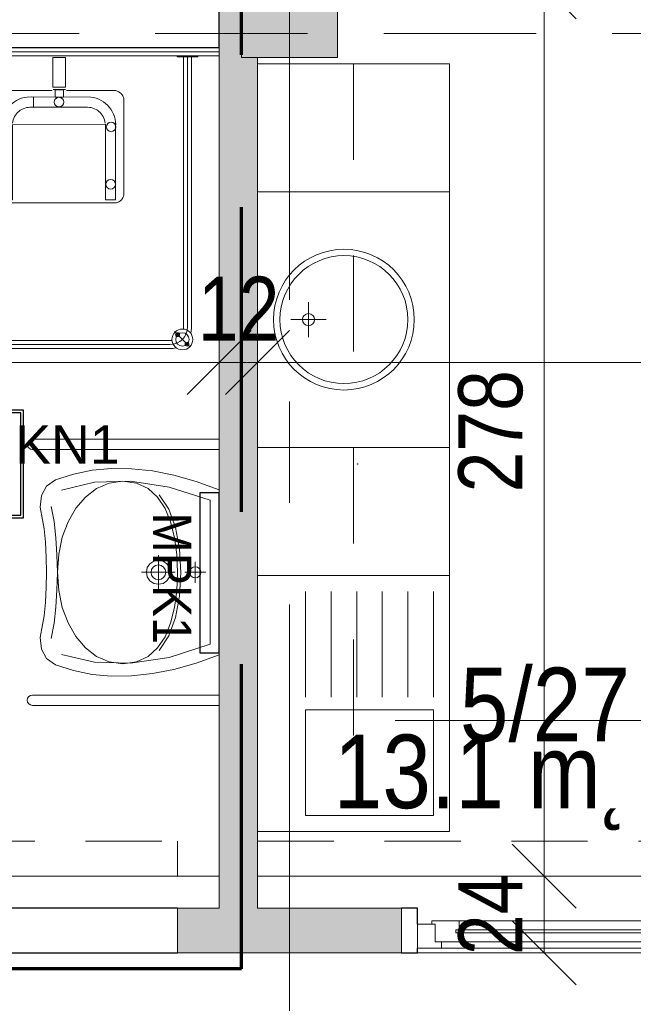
# Model space of a CAD drawing. Header units: centimetres. Extents: x -1631 to 21770, y -8842 to 3590.
# Tile 16 of 150: x -97 to 95, y 92 to 400. Entities that reach past the tile are written whole.
import ezdxf

# ---------------------------------------------------------------- set-up
doc = ezdxf.new("R2010")
doc.units = ezdxf.units.CM
for name, pattern in [('Dash', [60, 30, -30]), ('Długa kreska', [142.875, 95.25, -47.625]), ('Oś', [222.25, 127, -31.75, 31.75, -31.75]), ('Ponad', [39.688, 23.813, -15.875]), ('Ukryte', [71.438, 47.625, -23.813])]:
    doc.linetypes.add(name, pattern=pattern)
for name, color, linetype, lineweight in [('A-ANNO-DIMS', 211, 'Continuous', 13), ('A-ANNO-DIMS-100', 211, 'Continuous', 13), ('A-AREA-IDEN', 2, 'Continuous', 13), ('A-DETL', 90, 'Continuous', 9), ('A-DETL-HDLN', 90, 'Ukryte', 9), ('A-FLOR-OVHD', 1, 'Ponad', 9), ('A-GENM', 13, 'Continuous', 9), ('A-GLAZ', 151, 'Continuous', 13), ('A-WALL', 113, 'Continuous', 13), ('A-WALL-FNSH', 113, 'Continuous', 13), ('A-WALL-PATT', 111, 'Continuous', 13), ('I-FURN', 30, 'Continuous', 9), ('P-SANR-FIXT', 6, 'Continuous', 9), ('S-COLS', 52, 'Continuous', 13), ('S-GRID', 1, 'Continuous', 13)]:
    doc.layers.add(name, color=color, linetype=linetype, lineweight=lineweight)
doc.layers.add('E_oprawy', color=12, linetype='Continuous')
doc.styles.add('Arial', font='arial.ttf', dxfattribs={"width": 0.9, "height": 18})
doc.styles.add('Arial Narrow_5', font='ARIALN.TTF', dxfattribs={"height": 20})
doc.styles.add('Arial_11', font='arial.ttf', dxfattribs={"width": 0.85, "height": 23})
doc.dimstyles.new('Diagonal_1_100__0__wewnętrzne_1', dxfattribs={"dimscale": 30.48, "dimtxt": 20.468619, "dimasz": 0.656168, "dimexe": 0.164042, "dimexo": 0.0625, "dimgap": 0.032808, "dimtad": 1, "dimdec": 0, "dimdsep": 46, "dimtxsty": 'Arial Narrow_5', "dimblk1": 'OBLIQUE', "dimblk2": 'OBLIQUE', "dimsah": 1, "dimcen": 0.09, "dimazin": 0, "dimtfac": 1, "dimtdec": 4, "dimtix": 1, "dimtmove": 0, "dimatfit": 3, "dimfxl": 0, "dimtvp": 1, "dimtolj": 1, "dimtzin": 0, "dimarcsym": 0})

# ---------------------------------------------------------------- blocks, each defined once
blk = doc.blocks.new('M_Concrete-rengular-Column - 300 x 400mm-1794511-5_piętro III __10_50 m_ - stan projektowany')
at = {"layer": 'S-COLS', "lineweight": 9}
blk.add_hatch(color=254, dxfattribs=at).paths.add_polyline_path([(15, -20), (15, 20), (-15, 20), (-15, -20)], flags=0)
for p, q in [((15, 20), (-15, 20)), ((-15, 20), (-15, -20)), ((15, -20), (15, 20)), ((-15, -20), (15, -20))]:
    blk.add_line(p, q, dxfattribs=at)
blk = doc.blocks.new('brodzik natryskowy dla N - Type 1-2359082-5_piętro III __10_50 m_ - stan projektowany')
at = {"layer": 'P-SANR-FIXT'}
for p, q in [((-44.73, -21.36), (-27.37, -22.89)), ((-42.55, -19.8), (-42.55, -19.5)), ((-36.05, -19.8), (-42.55, -19.8)), ((-40.55, -19.8), (-40.55, -104.3)), ((-39.3, -19.5), (-39.3, -104.3)), ((-38.05, -19.8), (-38.05, -104.3)), ((-36.05, -19.5), (-36.05, -19.8)), ((-26.61, -19.7), (-26.61, -78.1)), ((-23.41, -78.1), (-23.41, -19.7)), ((14.45, -20.02), (10.54, -20.02)), ((10.54, -20.02), (10.54, -29.29)), ((14.45, -20.02), (14.45, -29.29)), ((49.36, -19.8), (49.36, -19.5)), ((55.86, -19.8), (49.36, -19.8)), ((51.36, -19.8), (51.36, -104.3)), ((52.61, -19.5), (52.61, -104.5)), ((53.86, -19.8), (53.86, -104.3)), ((55.86, -19.5), (55.86, -19.8)), ((-27.37, -22.89), (-44.99, -24.17)), ((-44.99, -24.17), (-28.14, -26.21)), ((-28.14, -26.21), (-45.75, -28)), ((-29.41, -30.3), (-46.26, -31.83)), ((-45.75, -28), (-29.41, -30.3)), ((-6.17, -30.77), (-6.41, -30.93)), ((-5.92, -30.64), (-6.17, -30.77)), ((-5.66, -30.53), (-5.92, -30.64)), ((-5.39, -30.45), (-5.66, -30.53)), ((-5.12, -30.4), (-5.39, -30.45)), ((-4.84, -30.38), (-5.12, -30.4)), ((10.32, -30.38), (-4.84, -30.38)), ((10.54, -29.29), (14.45, -29.29)), ((14.44, -30.04), (10.55, -30.01)), ((13.8, -30.17), (11.19, -30.17)), ((11.19, -30.17), (11.19, -32.44)), ((13.8, -32.44), (13.8, -30.17)), ((30.14, -30.38), (14.73, -30.38)), ((30.36, -30.45), (30.1, -30.4)), ((30.62, -30.53), (30.14, -30.38)), ((30.87, -30.64), (30.62, -30.53)), ((31.12, -30.78), (30.87, -30.64)), ((31.36, -30.94), (31.12, -30.78)), ((-46.26, -31.83), (-29.41, -34.64)), ((-7.7, -32.78), (-7.74, -33.05)), ((-7.74, -33.05), (-7.74, -62.59)), ((-7.62, -32.51), (-7.7, -32.78)), ((-7.51, -32.25), (-7.62, -32.51)), ((-7.38, -32), (-7.51, -32.25)), ((-7.23, -31.75), (-7.38, -32)), ((-7.05, -31.52), (-7.23, -31.75)), ((-6.85, -31.31), (-7.05, -31.52)), ((-6.64, -31.11), (-6.85, -31.31)), ((-6.41, -30.93), (-6.64, -31.11)), ((-1.53, -33.88), (-0.81, -33.45)), ((-0.81, -33.45), (-0.05, -33.08)), ((-0.05, -33.08), (0.75, -32.79)), ((0.75, -32.79), (1.58, -32.57)), ((1.58, -32.57), (2.44, -32.44)), ((2.44, -32.44), (4.41, -32.39)), ((22.33, -32.44), (3.78, -32.39)), ((4.41, -32.39), (4.41, -35.62)), ((11.19, -32.44), (13.8, -32.44)), ((23.2, -32.57), (22.33, -32.44)), ((24.03, -32.79), (23.2, -32.57)), ((24.83, -33.08), (24.03, -32.79)), ((25.59, -33.45), (24.83, -33.08)), ((26.31, -33.88), (25.59, -33.45)), ((31.59, -31.12), (31.36, -30.94)), ((31.81, -31.32), (31.59, -31.12)), ((32.01, -31.54), (31.81, -31.32)), ((32.19, -31.77), (32.01, -31.54)), ((32.35, -32.02), (32.19, -31.77)), ((32.49, -32.27), (32.35, -32.02)), ((32.6, -32.54), (32.49, -32.27)), ((32.68, -32.81), (32.6, -32.54)), ((32.74, -33.08), (32.68, -32.81)), ((32.74, -33.36), (32.74, -33.08)), ((32.74, -62.88), (32.74, -33.36)), ((-29.41, -34.64), (-45.5, -35.66)), ((-45.5, -35.66), (-29.67, -39.5)), ((-4.32, -36.95), (-3.88, -36.24)), ((-3.88, -36.24), (-3.38, -35.57)), ((-3.38, -35.57), (-2.82, -34.95)), ((-2.82, -34.95), (-2.2, -34.39)), ((-2.2, -34.39), (-1.53, -33.88)), ((-0.12, -36.88), (-0.51, -37.24)), ((0.31, -36.56), (-0.12, -36.88)), ((0.76, -36.29), (0.31, -36.56)), ((1.25, -36.05), (0.76, -36.29)), ((1.76, -35.86), (1.25, -36.05)), ((2.29, -35.73), (1.76, -35.86)), ((2.84, -35.64), (2.29, -35.73)), ((3.4, -35.61), (2.84, -35.64)), ((4.41, -35.62), (3.4, -35.61)), ((3.78, -35.62), (21.37, -35.62)), ((21.37, -35.62), (21.94, -35.64)), ((21.94, -35.64), (22.49, -35.73)), ((22.49, -35.73), (23.02, -35.86)), ((23.02, -35.86), (23.53, -36.05)), ((23.53, -36.05), (24.01, -36.29)), ((24.01, -36.29), (24.47, -36.56)), ((24.47, -36.56), (24.89, -36.88)), ((24.89, -36.88), (25.29, -37.24)), ((26.98, -34.39), (26.31, -33.88)), ((27.59, -34.95), (26.98, -34.39)), ((28.16, -35.57), (27.59, -34.95)), ((28.66, -36.24), (28.16, -35.57)), ((29.09, -36.95), (28.66, -36.24)), ((-29.67, -39.5), (-44.99, -40.52)), ((-5.32, -40.21), (-5.19, -39.35)), ((-5.19, -39.35), (-4.98, -38.51)), ((-4.98, -38.51), (-4.68, -37.72)), ((-4.68, -37.72), (-4.32, -36.95)), ((-1.89, -39.51), (-2.03, -40.05)), ((-1.71, -39.01), (-1.89, -39.51)), ((-1.47, -38.52), (-1.71, -39.01)), ((-1.19, -38.06), (-1.47, -38.52)), ((-0.87, -37.64), (-1.19, -38.06)), ((-0.51, -37.24), (-0.87, -37.64)), ((25.29, -37.24), (25.65, -37.64)), ((25.65, -37.64), (25.96, -38.06)), ((25.96, -38.06), (26.24, -38.52)), ((26.24, -38.52), (26.48, -39.01)), ((26.48, -39.01), (26.66, -39.51)), ((26.66, -39.51), (26.8, -40.05)), ((29.46, -37.72), (29.09, -36.95)), ((29.75, -38.51), (29.46, -37.72)), ((29.97, -39.35), (29.75, -38.51)), ((30.1, -40.21), (29.97, -39.35)), ((-44.99, -40.52), (-31.46, -42.82)), ((-5.37, -41.1), (-5.32, -40.21)), ((-5.29, -64.53), (-5.37, -41.1)), ((26.92, -40.93), (-2.15, -41.13)), ((-2.15, -41.13), (-2.15, -64.53)), ((-2.03, -40.05), (-2.11, -40.6)), ((26.8, -40.05), (26.88, -40.6)), ((26.92, -64.53), (26.92, -40.93)), ((30.07, -41.13), (30.07, -64.53)), ((30.15, -41.1), (30.1, -40.21)), ((-4.6, -58.43), (-4.71, -58.52)), ((-4.48, -58.36), (-4.6, -58.43)), ((-4.35, -58.3), (-4.48, -58.36)), ((-4.21, -58.25), (-4.35, -58.3)), ((-4.07, -58.21), (-4.21, -58.25)), ((-3.93, -58.19), (-4.07, -58.21)), ((-3.78, -58.18), (-3.93, -58.19)), ((-3.48, -58.21), (-3.63, -58.19)), ((-3.34, -58.25), (-3.48, -58.21)), ((-3.21, -58.3), (-3.34, -58.25)), ((-3.08, -58.36), (-3.21, -58.3)), ((-2.96, -58.43), (-3.08, -58.36)), ((-2.85, -58.52), (-2.96, -58.43)), ((-21.31, -60.8), (-15.71, -60.8)), ((-21.31, -61.1), (-15.71, -61.1)), ((-21.31, -61.4), (-15.71, -61.4)), ((-5.23, -59.5), (-5.24, -59.65)), ((-5.24, -59.65), (-5.23, -59.79)), ((-5.21, -59.35), (-5.23, -59.5)), ((-5.23, -59.79), (-5.21, -59.94)), ((-5.18, -59.21), (-5.21, -59.35)), ((-5.21, -59.94), (-5.18, -60.08)), ((-5.13, -59.08), (-5.18, -59.21)), ((-5.18, -60.08), (-5.13, -60.21)), ((-5.07, -58.95), (-5.13, -59.08)), ((-5.13, -60.21), (-5.07, -60.34)), ((-4.99, -58.83), (-5.07, -58.95)), ((-5.07, -60.34), (-4.99, -60.46)), ((-4.91, -58.71), (-4.99, -58.83)), ((-4.99, -60.46), (-4.91, -60.58)), ((-4.81, -58.61), (-4.91, -58.71)), ((-4.91, -60.58), (-4.81, -60.68)), ((-4.71, -58.52), (-4.81, -58.61)), ((-4.81, -60.68), (-4.71, -60.77)), ((-4.71, -60.77), (-4.6, -60.86)), ((-4.6, -60.86), (-4.48, -60.93)), ((-4.48, -60.93), (-4.35, -60.99)), ((-4.35, -60.99), (-4.21, -61.04)), ((-4.21, -61.04), (-4.07, -61.08)), ((-4.07, -61.08), (-3.93, -61.1)), ((-3.93, -61.1), (-3.78, -61.11)), ((-3.78, -61.11), (-3.63, -61.1)), ((-3.63, -61.1), (-3.48, -61.08)), ((-3.48, -61.08), (-3.34, -61.04)), ((-3.34, -61.04), (-3.21, -60.99)), ((-3.21, -60.99), (-3.08, -60.93)), ((-3.08, -60.93), (-2.96, -60.86)), ((-2.96, -60.86), (-2.85, -60.77)), ((-2.74, -58.61), (-2.85, -58.52)), ((-2.85, -60.77), (-2.74, -60.68)), ((-2.65, -58.71), (-2.74, -58.61)), ((-2.74, -60.68), (-2.65, -60.58)), ((-2.56, -58.83), (-2.65, -58.71)), ((-2.65, -60.58), (-2.56, -60.46)), ((-2.49, -58.95), (-2.56, -58.83)), ((-2.56, -60.46), (-2.49, -60.34)), ((-2.43, -59.08), (-2.49, -58.95)), ((-2.49, -60.34), (-2.43, -60.21)), ((-2.38, -59.21), (-2.43, -59.08)), ((-2.43, -60.21), (-2.38, -60.08)), ((-2.34, -59.35), (-2.38, -59.21)), ((-2.38, -60.08), (-2.34, -59.94)), ((-2.32, -59.5), (-2.34, -59.35)), ((-2.34, -59.94), (-2.32, -59.79)), ((-2.31, -59.65), (-2.32, -59.5)), ((-2.32, -59.79), (-2.31, -59.65)), ((-22.41, -62.85), (-25.41, -62.85)), ((-22.81, -71.35), (-22.81, -62.85)), ((-22.61, -71.35), (-22.61, -62.85)), ((-22.41, -72.3), (-22.41, -61.9)), ((-22.11, -72.3), (-22.11, -61.9)), ((-21.81, -72.3), (-21.81, -61.9)), ((-21.81, -62.2), (-15.21, -62.2)), ((-21.81, -62.5), (-15.21, -62.5)), ((-21.81, -64.1), (-15.21, -64.1)), ((-21.81, -64.4), (-15.21, -64.4)), ((-15.21, -61.9), (-15.21, -72.3)), ((-14.91, -61.9), (-14.91, -72.3)), ((-14.61, -61.9), (-14.61, -72.3)), ((-7.74, -62.59), (-7.74, -62.87)), ((-7.74, -62.87), (-7.7, -63.14)), ((-7.7, -63.14), (-7.62, -63.41)), ((-7.62, -63.41), (-7.52, -63.68)), ((-7.52, -63.68), (-7.4, -63.93)), ((-7.4, -63.93), (-7.25, -64.17)), ((-7.25, -64.17), (-7.07, -64.4)), ((-7.07, -64.4), (-6.88, -64.61)), ((-6.88, -64.61), (-6.67, -64.81)), ((-2.15, -64.53), (-5.29, -64.53)), ((26.92, -64.53), (30.07, -64.53)), ((31.64, -64.84), (31.85, -64.64)), ((31.85, -64.64), (32.05, -64.43)), ((32.05, -64.43), (32.22, -64.21)), ((32.22, -64.21), (32.38, -63.96)), ((32.38, -63.96), (32.51, -63.71)), ((32.51, -63.71), (32.61, -63.44)), ((32.61, -63.44), (32.69, -63.17)), ((32.69, -63.17), (32.74, -62.88)), ((-21.81, -66), (-15.21, -66)), ((-21.81, -66.3), (-15.21, -66.3)), ((-6.67, -64.81), (-6.44, -64.99)), ((-6.44, -64.99), (-6.2, -65.14)), ((-6.2, -65.14), (-5.95, -65.27)), ((-5.95, -65.27), (-5.69, -65.38)), ((-5.69, -65.38), (-5.41, -65.46)), ((-5.41, -65.46), (-5.13, -65.51)), ((-5.13, -65.51), (29.82, -65.51)), ((29.82, -65.51), (30.1, -65.51)), ((30.1, -65.51), (30.38, -65.46)), ((30.38, -65.46), (30.65, -65.39)), ((30.65, -65.39), (30.92, -65.28)), ((30.92, -65.28), (31.17, -65.16)), ((31.17, -65.16), (31.41, -65.01)), ((31.41, -65.01), (31.64, -64.84)), ((-21.81, -67.9), (-15.21, -67.9)), ((-21.81, -68.2), (-15.21, -68.2)), ((-21.81, -69.8), (-15.21, -69.8)), ((-21.81, -70.1), (-15.21, -70.1)), ((-22.41, -71.35), (-25.41, -71.35)), ((-21.81, -71.7), (-15.21, -71.7)), ((-21.81, -72), (-15.21, -72)), ((-15.71, -72.8), (-21.31, -72.8)), ((-15.71, -73.1), (-21.31, -73.1)), ((-15.71, -73.4), (-21.31, -73.4)), ((-35.25, -105.75), (-40.13, -110.63)), ((48.56, -105.75), (53.43, -110.63)), ((47.11, -108.55), (-33.8, -108.55)), ((-33.8, -109.8), (47.11, -109.8)), ((47.11, -111.05), (-33.8, -111.05))]:
    blk.add_line(p, q, dxfattribs=at)
for centre, radius in [((12.42, -34), 1.5), ((-3.77, -41.55), 1.5), ((28.71, -41.74), 1.5), ((-3.85, -59.74), 1.5), ((28.59, -59.68), 1.5), ((-37.69, -108.19), 3.25), ((-37.69, -108.19), 2.1), ((-36.21, -106.7), 0.62), ((-36.21, -106.7), 0.32), ((51, -108.19), 3.25), ((49.51, -106.7), 0.62), ((51, -108.19), 2.1), ((49.51, -106.7), 0.32), ((-39.18, -109.67), 0.62), ((-39.18, -109.67), 0.32), ((52.48, -109.67), 0.62), ((52.48, -109.67), 0.32)]:
    blk.add_circle(centre, radius, dxfattribs=at)
for centre, radius, start, end in [((-21.31, -61.9), 1.1, 90, 180), ((-21.31, -61.9), 0.8, 90, 180), ((-21.31, -61.9), 0.5, 90, 180), ((-15.71, -61.9), 1.1, 360, 90), ((-15.71, -61.9), 0.8, 360, 90), ((-15.71, -61.9), 0.5, 360, 90), ((-21.31, -72.3), 1.1, 180, 270), ((-21.31, -72.3), 0.8, 180, 270), ((-21.31, -72.3), 0.5, 180, 270), ((-15.71, -72.3), 0.5, 270, 360), ((-15.71, -72.3), 0.8, 270, 360), ((-15.71, -72.3), 1.1, 270, 360), ((-25.01, -78.1), 1.6, 180, 360), ((-33.8, -104.3), 6.75, 180, 196.4965), ((-33.8, -104.3), 5.5, 180, 270), ((-33.8, -104.3), 4.25, 180, 188.8511), ((47.11, -104.3), 5.5, 270, 360), ((47.11, -104.3), 4.25, 351.1489, 360), ((47.11, -104.3), 6.75, 343.5035, 360), ((-33.8, -104.3), 6.75, 253.5035, 270), ((-33.8, -104.3), 4.25, 261.1489, 270), ((47.11, -104.3), 4.25, 270, 278.8511), ((47.11, -104.3), 6.75, 270, 286.4965)]:
    blk.add_arc(centre, radius, start, end, dxfattribs=at)
blk.add_ellipse((-23.14, -67.1), major_axis=(0, 0.325), ratio=0.224951, dxfattribs=at)
blk = doc.blocks.new('umywalka dla N_65x56 koło - Type 1-1264895-5_piętro III __10_50 m_ - stan projektowany')
at = {"layer": 'P-SANR-FIXT'}
for p, q in [((-29.1, 64.4), (-29.1, 6)), ((-25.9, 64.4), (-25.9, 6)), ((-11.49, 61.58), (-14.43, 59.97)), ((-7.9, 62.01), (-11.49, 61.58)), ((-3.96, 61.28), (-7.9, 62.01)), ((32.9, 62.01), (28.96, 61.28)), ((36.49, 61.58), (32.9, 62.01)), ((39.43, 59.97), (36.49, 61.58)), ((50.9, 64.4), (50.9, 6)), ((54.1, 6), (54.1, 64.4)), ((-14.43, 59.97), (-16.38, 57.12)), ((-8.14, 58.51), (-3.44, 57.63)), ((-1.14, 60.72), (-3.96, 61.28)), ((3.08, 60.29), (-1.14, 60.72)), ((7.9, 60.04), (3.08, 60.29)), ((12.5, 60.01), (7.9, 60.04)), ((17.1, 60.04), (12.5, 60.01)), ((21.92, 60.29), (17.1, 60.04)), ((26.14, 60.72), (21.92, 60.29)), ((28.96, 61.28), (26.14, 60.72)), ((28.41, 57.63), (33.11, 58.51)), ((41.38, 57.12), (39.43, 59.97)), ((-16.38, 57.12), (-18.22, 51.51)), ((-3.44, 57.63), (1.64, 57.08)), ((6.84, 56.17), (1.52, 55.04)), ((1.64, 57.08), (6.99, 56.74)), ((12.52, 56.56), (6.84, 56.17)), ((6.99, 56.74), (12.48, 56.52)), ((12.48, 56.52), (17.98, 56.74)), ((18.18, 56.17), (12.52, 56.56)), ((17.98, 56.74), (23.33, 57.08)), ((23.49, 55.04), (18.18, 56.17)), ((23.33, 57.08), (28.41, 57.63)), ((43.22, 51.51), (41.38, 57.12)), ((-13.17, 55.28), (-15.64, 44.98)), ((-3.33, 53.22), (-7.59, 50.79)), ((1.52, 55.04), (-3.33, 53.22)), ((28.31, 53.22), (23.49, 55.04)), ((32.54, 50.79), (28.31, 53.22)), ((40.64, 44.98), (38.17, 55.28)), ((-18.22, 51.51), (-19.42, 45.69)), ((-7.59, 50.79), (-11.11, 47.81)), ((36.03, 47.81), (32.54, 50.79)), ((44.42, 45.69), (43.22, 51.51)), ((-11.11, 47.81), (-13.79, 44.33)), ((38.68, 44.33), (36.03, 47.81)), ((-19.42, 45.69), (-19.97, 39.64)), ((-15.64, 44.98), (-15.95, 33.74)), ((-13.79, 44.33), (-15.49, 40.42)), ((40.36, 40.42), (38.68, 44.33)), ((40.95, 33.74), (40.64, 44.98)), ((44.97, 39.64), (44.42, 45.69)), ((-15.49, 40.42), (-16.08, 36.14)), ((40.95, 36.14), (40.36, 40.42)), ((-19.97, 39.64), (-19.89, 33.38)), ((44.89, 33.38), (44.97, 39.64)), ((-16.08, 36.14), (-15.49, 31.83)), ((40.36, 31.83), (40.95, 36.14)), ((-19.89, 33.38), (-19.18, 26.89)), ((-15.95, 33.74), (-14.09, 21.65)), ((-15.49, 31.83), (-13.8, 28.22)), ((38.67, 28.22), (40.36, 31.83)), ((39.09, 21.65), (40.95, 33.74)), ((44.18, 26.89), (44.89, 33.38)), ((-13.8, 28.22), (-11.14, 25.26)), ((9.85, 27.66), (11.04, 28.47)), ((11.04, 28.47), (12.5, 28.76)), ((12.5, 30.26), (12.5, 19.76)), ((12.5, 28.76), (13.96, 28.47)), ((13.96, 28.47), (15.15, 27.66)), ((36.01, 25.26), (38.67, 28.22)), ((-19.18, 26.89), (-17.85, 20.17)), ((-7.38, 21.71), (-11.89, 24.74)), ((-11.14, 25.26), (-7.63, 22.92)), ((7.16, 25.01), (17.84, 25.01)), ((8.75, 25.01), (9.04, 26.47)), ((9.04, 23.56), (8.75, 25.01)), ((9.04, 26.47), (9.85, 27.66)), ((10.2, 25.01), (10.38, 25.91)), ((10.38, 24.12), (10.2, 25.01)), ((10.38, 25.91), (10.87, 26.64)), ((10.87, 26.64), (11.61, 27.13)), ((11.61, 27.13), (12.5, 27.31)), ((12.5, 27.31), (13.39, 27.13)), ((13.39, 27.13), (14.13, 26.64)), ((14.13, 26.64), (14.62, 25.91)), ((14.62, 25.91), (14.8, 25.01)), ((14.8, 25.01), (14.62, 24.12)), ((15.15, 27.66), (15.96, 26.47)), ((15.96, 26.47), (16.25, 25.01)), ((16.25, 25.01), (15.96, 23.56)), ((36.76, 24.74), (32.25, 21.71)), ((32.5, 22.92), (36.01, 25.26)), ((42.85, 20.17), (44.18, 26.89)), ((-14.09, 21.65), (-10.01, 8.8)), ((-7.63, 22.92), (-3.39, 21.17)), ((-1.64, 19.63), (-7.38, 21.71)), ((9.85, 22.36), (9.04, 23.56)), ((11.04, 21.56), (9.85, 22.36)), ((10.87, 23.39), (10.38, 24.12)), ((11.61, 22.89), (10.87, 23.39)), ((12.5, 21.26), (11.04, 21.56)), ((12.5, 22.71), (11.61, 22.89)), ((13.39, 22.89), (12.5, 22.71)), ((13.96, 21.56), (12.5, 21.26)), ((14.13, 23.39), (13.39, 22.89)), ((15.15, 22.36), (13.96, 21.56)), ((14.62, 24.12), (14.13, 23.39)), ((15.96, 23.56), (15.15, 22.36)), ((32.25, 21.71), (26.51, 19.63)), ((28.26, 21.17), (32.5, 22.92)), ((35.01, 8.8), (39.09, 21.65)), ((-17.85, 20.17), (-15.89, 13.2)), ((-3.39, 21.17), (1.45, 19.96)), ((5.06, 18.42), (-1.64, 19.63)), ((1.45, 19.96), (6.76, 19.26)), ((6.76, 19.26), (12.43, 19.04)), ((12.43, 19.04), (18.1, 19.26)), ((18.1, 19.26), (23.42, 19.96)), ((26.51, 19.63), (19.81, 18.42)), ((23.42, 19.96), (28.26, 21.17)), ((40.89, 13.2), (42.85, 20.17)), ((12.43, 18.04), (5.06, 18.42)), ((19.81, 18.42), (12.43, 18.04)), ((12.5, 16.73), (12.5, 10.22)), ((-15.89, 13.2), (-13.31, 6)), ((15.75, 13.48), (9.25, 13.48)), ((10.75, 13.48), (10.89, 14.16)), ((10.89, 12.8), (10.75, 13.48)), ((10.89, 14.16), (11.26, 14.71)), ((11.26, 12.24), (10.89, 12.8)), ((11.26, 14.71), (11.82, 15.09)), ((11.82, 15.09), (12.5, 15.23)), ((12.5, 15.23), (13.18, 15.09)), ((13.18, 15.09), (13.74, 14.71)), ((13.74, 14.71), (14.11, 14.16)), ((14.11, 12.8), (13.74, 12.24)), ((14.11, 14.16), (14.25, 13.48)), ((14.25, 13.48), (14.11, 12.8)), ((38.31, 6), (40.89, 13.2)), ((11.82, 11.86), (11.26, 12.24)), ((12.5, 11.72), (11.82, 11.86)), ((13.18, 11.86), (12.5, 11.72)), ((13.74, 12.24), (13.18, 11.86)), ((-10.01, 8.8), (12.5, 8.8)), ((12.5, 8.8), (35.01, 8.8))]:
    blk.add_line(p, q, dxfattribs=at)
for centre in [(-27.5, 64.4), (52.5, 64.4)]:
    blk.add_arc(centre, 1.6, 360, 180, dxfattribs=at)
blk = doc.blocks.new('Blat - Blat-2412019-5_piętro III __10_50 m_ - stan projektowany')
at = {"layer": 'I-FURN', "linetype": 'Dash'}
for p, q in [((0, -30), (0, 0)), ((240, 0), (240, -30)), ((240, -30), (0, -30))]:
    blk.add_line(p, q, dxfattribs=at)
blk = doc.blocks.new('Blat - Blat-V4-5_piętro III __10_50 m_ - stan projektowany')
at = {"layer": 'I-FURN'}
for p, q in [((0, -60), (0, 0)), ((80, 0), (80, -60)), ((80, -60), (0, -60))]:
    blk.add_line(p, q, dxfattribs=at)
blk = doc.blocks.new('Blat - Blat-2328140-5_piętro III __10_50 m_ - stan projektowany')
at = {"layer": 'I-FURN'}
for p, q in [((0, -60), (0, 0)), ((40, 0), (40, -60)), ((40, -60), (0, -60))]:
    blk.add_line(p, q, dxfattribs=at)
blk = doc.blocks.new('umywalka okrągła d _44cm stal nierdzewna - Type 1-2178342-5_piętro III __10_50 m_ - stan projektowany')
at = {"layer": 'P-SANR-FIXT'}
for p, q in [((12.5, 16.43), (12.5, 27.43)), ((7, 21.93), (18, 21.93))]:
    blk.add_line(p, q, dxfattribs=at)
for centre, radius in [((12.5, 33), 22), ((12.5, 33), 20), ((12.5, 21.93), 1.9)]:
    blk.add_circle(centre, radius, dxfattribs=at)
blk = doc.blocks.new('zlewozmywak jednokomorowy - Type 1-2430852-5_piętro III __10_50 m_ - stan projektowany')
at = {"layer": 'A-GENM'}
for p, q in [((52.5, 66), (-27.5, 66)), ((-27.5, 66), (-27.5, 6)), ((52.5, 6), (52.5, 66)), ((10.5, 61), (-22.5, 61)), ((47.5, 61), (14.5, 61)), ((14.5, 61), (14.5, 21)), ((47.5, 21), (47.5, 61)), ((10.5, 53), (-22.5, 53)), ((10.5, 45), (-22.5, 45)), ((10.5, 37), (-22.5, 37)), ((10.5, 29), (-22.5, 29)), ((-22.5, 21), (10.5, 21)), ((14.5, 21), (47.5, 21))]:
    blk.add_line(p, q, dxfattribs=at)
blk = doc.blocks.new('Okno - automatyczna etykieta - 200x165 _projektowane_-2623157-5_piętro III __10_50 m_ - stan projektowany')
at = {"layer": 'A-GLAZ'}
for p, q in [((-92.5, 5.5), (-100, 5.5)), ((-100, 5.5), (-100, -2)), ((-100, 5.5), (100, 5.5)), ((-87, 3.5), (-94.5, 3.5)), ((-94.5, 3.5), (-94.5, -2)), ((-94.5, -2), (-94.5, 3.5)), ((-94.5, 3.5), (-92.5, 3.5)), ((-92.5, 3.5), (-92.5, 5.5)), ((92.5, 5.5), (-92.5, 5.5)), ((-87, 0.75), (-87, 3.5)), ((87, 3.5), (-87, 3.5)), ((94.5, 3.5), (87, 3.5)), ((87, 3.5), (87, 0.75)), ((100, 5.5), (92.5, 5.5)), ((92.5, 5.5), (92.5, 3.5)), ((92.5, 3.5), (94.5, 3.5)), ((94.5, -2), (94.5, 3.5)), ((94.5, 3.5), (94.5, -2)), ((100, -2), (100, 5.5)), ((88, 0.75), (-88, 0.75)), ((-88, 0.75), (-88, -0.25)), ((-88, -0.25), (-88, 0.75)), ((-88, 0.75), (-87, 0.75)), ((2.5, 2.25), (-2.5, 2.25)), ((-2.5, 2.25), (-2.5, -1.75)), ((2.5, -1.75), (2.5, 2.25)), ((87, 0.75), (88, 0.75)), ((88, -0.25), (88, 0.75)), ((88, 0.75), (88, -0.25)), ((-100, -2), (-94.5, -2)), ((-94.5, -2), (-95.5, -2)), ((-95.5, -2), (-95.5, -3)), ((-95.5, -3), (-87, -3)), ((-88, -0.25), (88, -0.25)), ((-87, -0.25), (-88, -0.25)), ((-87, -3), (-87, -0.25)), ((87, -3), (-87, -3)), ((-2.5, -1.75), (2.5, -1.75)), ((87, -0.25), (87, -3)), ((88, -0.25), (87, -0.25)), ((87, -3), (95.5, -3)), ((95.5, -2), (94.5, -2)), ((94.5, -2), (100, -2)), ((95.5, -3), (95.5, -2))]:
    blk.add_line(p, q, dxfattribs=at)
blk = doc.blocks.new('DIMBLOCK102-5_piętro III __10_50 m_ - stan projektowany')
at = {"layer": 'A-ANNO-DIMS-100', "transparency": 16777216}
for p, q in [((66.98, 132.33), (56.98, 142.33)), ((61.98, 132.33), (71.98, 132.33)), ((66.98, 132.33), (61.98, 132.33)), ((66.98, 108.33), (66.98, 132.33)), ((66.98, 132.33), (76.98, 122.33)), ((66.98, 108.33), (56.98, 118.33)), ((61.98, 108.33), (71.98, 108.33)), ((66.98, 108.33), (61.98, 108.33)), ((66.98, 108.33), (76.98, 98.33))]:
    blk.add_line(p, q, dxfattribs=at)
at = {"layer": 'A-ANNO-DIMS-100', "color": 0, "transparency": 16777216, "insert": (40.13, 107.65), "char_height": 20, "width": 30.4105, "attachment_point": 1, "rotation": 90, "line_spacing_factor": 0.974696, "style": 'Arial Narrow_5'}
blk.add_mtext('24', dxfattribs=at)
blk = doc.blocks.new('_Oblique')
at = {"color": 0, "linetype": 'ByBlock', "lineweight": -2}
blk.add_line((-0.5, -0.5), (0.5, 0.5), dxfattribs=at)
blk = doc.blocks.new('DIMBLOCK103-5_piętro III __10_50 m_ - stan projektowany')
at = {"layer": 'A-ANNO-DIMS-100', "transparency": 16777216}
for p, q in [((66.98, 410.33), (56.98, 420.33)), ((71.98, 410.33), (61.98, 410.33)), ((66.98, 132.33), (66.98, 410.33)), ((66.98, 410.33), (76.98, 400.33)), ((66.98, 410.33), (71.98, 410.33)), ((66.98, 132.33), (56.98, 142.33)), ((61.98, 132.33), (71.98, 132.33)), ((66.98, 132.33), (61.98, 132.33)), ((66.98, 132.33), (76.98, 122.33))]:
    blk.add_line(p, q, dxfattribs=at)
at = {"layer": 'A-ANNO-DIMS-100', "color": 0, "transparency": 16777216, "insert": (40.13, 252.32), "char_height": 20, "width": 45.6158, "attachment_point": 1, "rotation": 90, "line_spacing_factor": 0.974696, "style": 'Arial Narrow_5'}
blk.add_mtext('278', dxfattribs=at)
blk = doc.blocks.new('DIMBLOCK168-5_piętro III __10_50 m_ - stan projektowany')
at = {"layer": 'A-ANNO-DIMS-100', "transparency": 16777216}
for p, q in [((-22.62, 292.9), (-12.62, 302.9)), ((285.38, 292.9), (295.38, 302.9)), ((-22.62, 287.9), (-22.62, 297.9)), ((285.38, 287.9), (285.38, 297.9)), ((-22.62, 292.9), (-32.62, 282.9)), ((285.38, 292.9), (-22.62, 292.9)), ((-22.62, 292.9), (-22.62, 287.9)), ((285.38, 292.9), (275.38, 282.9)), ((285.38, 292.9), (285.38, 287.9))]:
    blk.add_line(p, q, dxfattribs=at)
at = {"layer": 'A-ANNO-DIMS-100', "color": 0, "transparency": 16777216, "insert": (112.37, 319.75), "char_height": 20, "width": 45.6158, "attachment_point": 1, "line_spacing_factor": 0.974696, "style": 'Arial Narrow_5'}
blk.add_mtext('308', dxfattribs=at)
blk = doc.blocks.new('DIMBLOCK169-5_piętro III __10_50 m_ - stan projektowany')
at = {"layer": 'A-ANNO-DIMS-100', "transparency": 16777216}
for p, q in [((-34.62, 292.9), (-24.62, 302.9)), ((-22.62, 292.9), (-12.62, 302.9)), ((-34.62, 287.9), (-34.62, 297.9)), ((-22.62, 287.9), (-22.62, 297.9)), ((-34.62, 292.9), (-44.62, 282.9)), ((-22.62, 292.9), (-34.62, 292.9)), ((-34.62, 292.9), (-34.62, 287.9)), ((-22.62, 292.9), (-32.62, 282.9)), ((-22.62, 292.9), (-22.62, 287.9))]:
    blk.add_line(p, q, dxfattribs=at)
at = {"layer": 'A-ANNO-DIMS-100', "color": 0, "transparency": 16777216, "insert": (-41.29, 319.75), "char_height": 20, "width": 30.4105, "attachment_point": 1, "line_spacing_factor": 0.974696, "style": 'Arial Narrow_5'}
blk.add_mtext('12', dxfattribs=at)
blk = doc.blocks.new('DIMBLOCK170-5_piętro III __10_50 m_ - stan projektowany')
at = {"layer": 'A-ANNO-DIMS-100', "transparency": 16777216}
for p, q in [((-310.62, 292.9), (-300.62, 302.9)), ((-34.62, 292.9), (-24.62, 302.9)), ((-310.62, 287.9), (-310.62, 297.9)), ((-34.62, 287.9), (-34.62, 297.9)), ((-310.62, 292.9), (-320.62, 282.9)), ((-34.62, 292.9), (-310.62, 292.9)), ((-310.62, 292.9), (-310.62, 287.9)), ((-34.62, 292.9), (-44.62, 282.9)), ((-34.62, 292.9), (-34.62, 287.9))]:
    blk.add_line(p, q, dxfattribs=at)
at = {"layer": 'A-ANNO-DIMS-100', "color": 0, "transparency": 16777216, "insert": (-191.63, 319.75), "char_height": 20, "width": 45.6158, "attachment_point": 1, "line_spacing_factor": 0.974696, "style": 'Arial Narrow_5'}
blk.add_mtext('276', dxfattribs=at)
blk = doc.blocks.new('METKA_POMIESZCZENIA2 - Rozbudowana krótka - bez ramki-2403173-5_piętro III __10_50 m_ - stan projektowany')
at = {"layer": 'A-AREA-IDEN'}
for p, q in [((0, 0.425), (0, 0)), ((0.0976, 0), (-0.8, 0)), ((-0.8, 0), (0.8, 0)), ((0, 0), (0, -0.425))]:
    blk.add_line(p, q, dxfattribs=at)
blk = doc.blocks.new('MPK1')
at = {"layer": 'E_oprawy', "linetype": 'ByBlock'}
blk.add_lwpolyline([(0, 6), (0, 0), (50, 0), (50, 6)], close=True, dxfattribs=at)
at = {"layer": 'E_oprawy'}
blk.add_circle((25, 0), 0.00001, dxfattribs=at)
at = {"layer": 'E_oprawy', "color": 4, "style": 'Arial', "width": 0.9}
blk.add_text('MPK1', height=12, rotation=180, dxfattribs=at).set_placement((43.89, 20.74))
blk = doc.blocks.new('MKN1')
at = {"layer": 'E_oprawy', "linetype": 'ByBlock'}
for points in [[(9572.75, 390.73), (9572.75, 357.13), (9606.35, 357.13), (9606.35, 390.73)], [(9573.55, 389.92), (9573.55, 357.92), (9605.55, 357.92), (9605.55, 389.92)]]:
    blk.add_lwpolyline(points, close=True, dxfattribs=at)
for centre in [(9589.55, 373.92), (9710.84, 373.92)]:
    blk.add_circle(centre, 0.01, dxfattribs=at)
at = {"layer": 'E_oprawy', "color": 4, "linetype": 'ByBlock', "insert": (9589.85, 385.97), "char_height": 0.2, "width": 42.2965, "attachment_point": 1}
blk.add_mtext('{\\fArial|b0|i0|c0|p0;\\H60x;MKN1}', dxfattribs=at)

msp = doc.modelspace()

# ---------------------------------------------------------------- hatches: boundary and pattern name
at = {"layer": 'A-WALL-PATT'}
h = msp.add_hatch(color=9, dxfattribs=at)
h.paths.add_polyline_path([(-22.62, 122.33), (-22.62, 388.33), (-27.62, 388.33), (-27.62, 428.33), (-22.62, 428.33), (-22.62, 465.83), (-34.62, 465.83), (-34.62, 122.33)], flags=0)
h.paths.add_polyline_path([(-34.62, 566.83), (-22.62, 566.83), (-22.62, 873.33), (-27.62, 873.33), (-27.62, 903.33), (-22.62, 903.33), (-22.62, 908.33), (-34.62, 908.33), (-34.62, 625.33)], flags=0)
h = msp.add_hatch(color=9, dxfattribs=at)
h.paths.add_polyline_path([(-532.62, 108.33), (-532.62, 122.33), (-552.62, 122.33), (-552.62, 108.33), (-537.36, 108.33)], flags=0)
h.paths.add_polyline_path([(-327.62, 108.33), (-257.62, 108.33), (-257.62, 122.33), (-327.62, 122.33)], flags=0)
h.paths.add_polyline_path([(-47.62, 108.33), (22.38, 108.33), (22.38, 122.33), (-47.62, 122.33)], flags=0)
h.paths.add_polyline_path([(232.38, 108.33), (302.38, 108.33), (302.38, 122.33), (232.38, 122.33)], flags=0)
h.paths.add_polyline_path([(527.38, 108.33), (527.38, 122.33), (492.38, 122.33), (492.38, 108.33)], flags=0)

# ---------------------------------------------------------------- linework, layer by layer
at = {"layer": 'A-DETL', "linetype": 'Długa kreska', "lineweight": 70}
for q in [(-27.62, 800.33), (-234.62, 103.33)]:
    msp.add_line((-27.62, 103.33), q, dxfattribs=at)
at = {"layer": 'A-DETL-HDLN'}
msp.add_line((-1197.62, 395.83), (1172.38, 395.83), dxfattribs=at)
at = {"layer": 'A-FLOR-OVHD'}
for p, q in [((-552.62, 143.33), (-47.62, 143.33)), ((-47.62, 132.33), (-47.62, 143.33)), ((-22.62, 143.33), (232.38, 143.33))]:
    msp.add_line(p, q, dxfattribs=at)
at = {"layer": 'A-WALL', "lineweight": 9}
for p, q in [((-34.62, 465.83), (-34.62, 122.33)), ((-22.62, 122.33), (-22.62, 388.33)), ((-310.62, 132.33), (-34.62, 132.33)), ((-22.62, 132.33), (285.38, 132.33)), ((-34.62, 122.33), (-47.62, 122.33)), ((22.38, 122.33), (-22.62, 122.33)), ((-47.62, 108.33), (22.38, 108.33)), ((227.38, 108.33), (27.38, 108.33))]:
    msp.add_line(p, q, dxfattribs=at)
at = {"layer": 'A-WALL', "color": 7, "lineweight": 25}
for p, q in [((-34.62, 391.33), (-34.62, 425.33)), ((-34.62, 391.33), (-310.62, 391.33)), ((-47.62, 122.33), (-257.62, 122.33)), ((27.38, 122.33), (22.38, 122.33)), ((27.38, 117.33), (27.38, 122.33)), ((-257.62, 108.33), (-47.62, 108.33)), ((22.38, 108.33), (27.38, 108.33)), ((27.38, 108.33), (27.38, 109.83))]:
    msp.add_line(p, q, dxfattribs=at)
at = {"layer": 'A-WALL'}
for p, q in [((-34.62, 390.08), (-310.62, 390.08)), ((-47.62, 122.33), (-47.62, 108.33)), ((22.38, 108.33), (22.38, 122.33))]:
    msp.add_line(p, q, dxfattribs=at)
at = {"layer": 'A-WALL-FNSH', "color": 250, "lineweight": 9}
msp.add_line((-310.62, 388.83), (-34.62, 388.83), dxfattribs=at)
at = {"layer": 'S-GRID', "linetype": 'Oś'}
msp.add_line((-12.62, 2884.27), (-12.62, 27.13), dxfattribs=at)

# ---------------------------------------------------------------- block references
at = {"layer": 'A-AREA-IDEN', "xscale": 99.99999999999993, "yscale": 99.99999999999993, "zscale": 99.99999999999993}
msp.add_blockref('METKA_POMIESZCZENIA2 - Rozbudowana krótka - bez ramki-2403173-5_piętro III __10_50 m_ - stan projektowany', (100.43, 180.98), dxfattribs=at)
at = {"layer": 'A-GENM', "rotation": 269.9999999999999}
msp.add_blockref('zlewozmywak jednokomorowy - Type 1-2430852-5_piętro III __10_50 m_ - stan projektowany', (-28.62, 198.83), dxfattribs=at)
at = {"layer": 'A-GLAZ', "rotation": 180}
msp.add_blockref('Okno - automatyczna etykieta - 200x165 _projektowane_-2623157-5_piętro III __10_50 m_ - stan projektowany', (127.38, 115.33), dxfattribs=at)
at = {"layer": 'E_oprawy', "linetype": 'ByBlock'}
msp.add_blockref('MKN1', (-9702.17, -112.72), dxfattribs=at)
at = {"layer": 'E_oprawy', "rotation": 89.99999999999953}
msp.add_blockref('MPK1', (-34.62, 202.13), dxfattribs=at)
at = {"layer": 'I-FURN', "linetype": 'Dash', "rotation": 90.00000000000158}
msp.add_blockref('Blat - Blat-2412019-5_piętro III __10_50 m_ - stan projektowany', (-22.62, 146.33), dxfattribs=at)
at = {"layer": 'I-FURN', "rotation": 90.00000000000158}
for name, p in [('Blat - Blat-2328140-5_piętro III __10_50 m_ - stan projektowany', (-22.62, 346.33)), ('Blat - Blat-V4-5_piętro III __10_50 m_ - stan projektowany', (-22.62, 266.33)), ('Blat - Blat-2328140-5_piętro III __10_50 m_ - stan projektowany', (-22.62, 226.33)), ('Blat - Blat-V4-5_piętro III __10_50 m_ - stan projektowany', (-22.62, 146.33))]:
    msp.add_blockref(name, p, dxfattribs=at)
at = {"layer": 'P-SANR-FIXT'}
msp.add_blockref('brodzik natryskowy dla N - Type 1-2359082-5_piętro III __10_50 m_ - stan projektowany', (-97.12, 408.33), dxfattribs=at)
for name, p, rotation in [('umywalka okrągła d _44cm stal nierdzewna - Type 1-2178342-5_piętro III __10_50 m_ - stan projektowany', (-28.62, 318.83), 269.9999999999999), ('umywalka dla N_65x56 koło - Type 1-1264895-5_piętro III __10_50 m_ - stan projektowany', (-28.62, 214.83), 90.00000000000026)]:
    msp.add_blockref(name, p, dxfattribs=dict(at, rotation=rotation))
at = {"layer": 'S-COLS', "lineweight": 9}
msp.add_blockref('M_Concrete-rengular-Column - 300 x 400mm-1794511-5_piętro III __10_50 m_ - stan projektowany', (-12.62, 408.33), dxfattribs=at)

# ---------------------------------------------------------------- texts
at = {"layer": 'A-AREA-IDEN', "char_height": 23, "line_spacing_factor": 0.936439, "style": 'Arial_11'}
for s, insert, width, attachment_point in [('\\pt84.99995,169.9999,255.00008,340.00003,424.99998,509.99993,595.00011,680.00006,765.00001,849.99996,934.99991,1020.00009,1105.00004,1189.99999,1274.99994,1359.99989,1445.00007,1530.00002,1614.99997,1699.99992,1785.0001,1870.00005,1955,2039.99995,2124.9999,2210.00008,2295.00003,2379.99998,2464.99993,2550.00011,2635.00006,2720.00001;Łaz.\\Pdekont.', (-194.47, 215.5), 89.42, 7), ('\\pxqr,t3.69565,7.3913,11.08696,14.78261,18.47826,22.17391,25.86957,29.56522,33.26087,36.95652,40.65217,44.34783,48.04348,51.73913,55.43478,59.13043,62.82609,66.52174,70.21739,73.91304,77.6087,81.30435,85,88.69565,92.3913,96.08696,99.78261,103.47826,107.17391,110.86957,114.56522,118.26087;{5/27}', (93.78, 174.2), 52.87, 9), ('\\pt84.99995,169.9999,255.00008,340.00003,424.99998,509.99993,595.00011,680.00006,765.00001,849.99996,934.99991,1020.00009,1105.00004,1189.99999,1274.99994,1359.99989,1445.00007,1530.00002,1614.99997,1699.99992,1785.0001,1870.00005,1955,2039.99995,2124.9999,2210.00008,2295.00003,2379.99998,2464.99993,2550.00011,2635.00006,2720.00001;13.1 m˛', (93.78, 176.59), 91.63, 3)]:
    msp.add_mtext(s, dxfattribs=dict(at, insert=insert, width=width, attachment_point=attachment_point))

# ---------------------------------------------------------------- dimensions: what is measured, and where the dimension line sits
at = {"layer": 'A-ANNO-DIMS'}
for base, p1, p2, override, picture, middle in [((66.98, 410.33), (61.98, 132.33), (71.98, 410.33), {"dimpost": '<>', "dimfxl": 278.179798}, 'DIMBLOCK103-5_piętro III __10_50 m_ - stan projektowany', (55.77, 271.33)), ((66.98, 132.33), (61.98, 108.33), (61.98, 132.33), {"dimpost": '<>', "dimfxl": 24}, 'DIMBLOCK102-5_piętro III __10_50 m_ - stan projektowany', (55.94, 120.33))]:
    dim = msp.add_linear_dim(base=base, p1=p1, p2=p2, angle=90, dimstyle='Diagonal_1_100__0__wewnętrzne_1', override=override, dxfattribs=at)
    dim.commit()
    dim.dimension.update_dxf_attribs({"geometry": picture, "text_midpoint": middle})
for base, p1, p2, override, picture, middle in [((-310.62, 292.9), (-34.62, 287.9), (-310.62, 287.9), {"dimpost": '<>', "dimfxl": 276}, 'DIMBLOCK170-5_piętro III __10_50 m_ - stan projektowany', (-172.62, 304.11)), ((-34.62, 292.9), (-22.62, 287.9), (-34.62, 287.9), {"dimpost": '<>', "dimfxl": 12}, 'DIMBLOCK169-5_piętro III __10_50 m_ - stan projektowany', (-28.62, 303.94)), ((-22.62, 292.9), (285.38, 287.9), (-22.62, 287.9), {"dimpost": '<>', "dimfxl": 308}, 'DIMBLOCK168-5_piętro III __10_50 m_ - stan projektowany', (131.38, 304.11))]:
    dim = msp.add_linear_dim(base=base, p1=p1, p2=p2, dimstyle='Diagonal_1_100__0__wewnętrzne_1', override=override, dxfattribs=at)
    dim.commit()
    dim.dimension.update_dxf_attribs({"geometry": picture, "text_midpoint": middle})

doc.saveas('drawing.dxf')
